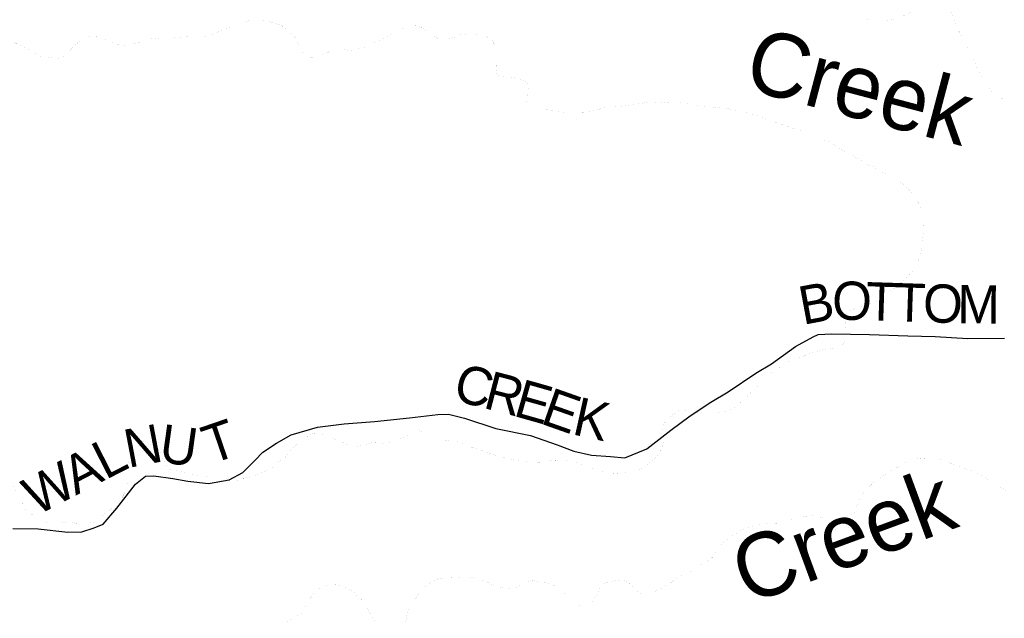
# Model space of a CAD drawing. Header units: feet. Extents: x 2045852 to 2423567, y 671180 to 1091522.
# Tile 50 of 101: x 2203834 to 2211553, y 942484 to 947175. Entities that reach past the tile are written whole.
import ezdxf
from ezdxf.enums import TextEntityAlignment as Align

# ---------------------------------------------------------------- set-up
doc = ezdxf.new("R2010")
doc.units = ezdxf.units.FT
doc.header["$MEASUREMENT"] = 0
doc.linetypes.add('stream', pattern=[1.4, 0.7, -0.1, 0.1, -0.1, 0.1, -0.1, 0.1, -0.1])
for name, color, linetype in [('GM_X_County_Road', 3, 'Continuous'), ('GM_X_County_Road_Text', 3, 'Continuous'), ('GM_X_Major_River', 5, 'stream'), ('GM_X_Major_River_Text', 5, 'Continuous')]:
    doc.layers.add(name, color=color, linetype=linetype)
doc.styles.add('Style-font30', font='font30.shx')
doc.styles.add('Style-font31', font='font31.shx')

msp = doc.modelspace()

# ---------------------------------------------------------------- linework, layer by layer
at = {"layer": 'GM_X_County_Road', "flags": 128}
msp.add_lwpolyline([(2203779.5, 943186.9), (2203980.1, 943184.6), (2204211, 943160.6), (2204321.3, 943161.5), (2204419.4, 943192.5), (2204489.3, 943223.1), (2204596.6, 943348.4), (2204668, 943441.2), (2204741.4, 943536.1), (2204821.1, 943598.9), (2204887.3, 943601.5), (2205035.9, 943578.8), (2205152.5, 943559.7), (2205315.1, 943541.1), (2205477.4, 943568.6), (2205583.2, 943625.6), (2205678.7, 943720.7), (2205740.3, 943787.4), (2205848.1, 943856.5), (2205963.9, 943921.6), (2206168, 943981.6), (2206378.4, 944007.4), (2206615, 944025.6), (2206889.5, 944054), (2207112, 944082), (2207196.2, 944082.7), (2207322.8, 944053.8), (2207568.3, 943971.7), (2207839.5, 943917.9), (2208046.8, 943843.5), (2208179.6, 943794.6), (2208316.3, 943763.7), (2208466.8, 943751), (2208577.2, 943741.9), (2208751.2, 943811.6), (2208938.5, 943957.6), (2209090, 944071.2), (2209253.6, 944178.8), (2209387.3, 944260.2), (2209606.7, 944406.5), (2209728.5, 944479.7), (2209915.9, 944613.6), (2210053.7, 944691), (2210093.6, 944709.4), (2210199.9, 944712.3), (2210496.8, 944708.9), (2210797.8, 944697.5), (2211012.5, 944693.4), (2211267.4, 944677.5), (2211554, 944680)], dxfattribs=at)
at = {"layer": 'GM_X_Major_River', "ltscale": 0.333, "const_width": 0.18, "flags": 128}
for points in [[(2210460.5, 947179.1), (2210472.6, 947177.5), (2210484.7, 947173.8), (2210500.8, 947172.3), (2210512.9, 947170.6), (2210526.9, 947171), (2210545, 947169.5), (2210563, 947170), (2210581.1, 947170.5), (2210603.2, 947169.2), (2210627.2, 947169.8), (2210655.2, 947174.6), (2210685.1, 947179.5), (2210711.1, 947184.2), (2210730.9, 947190.8), (2210752.7, 947199.5), (2210766.6, 947205.9), (2210782.4, 947214.3), (2210796.3, 947220.8), (2210812, 947231.2), (2210825.7, 947243.7), (2210839.3, 947256.1), (2210851.1, 947266.4), (2210864.8, 947276.8), (2210880.6, 947287.3), (2210896.2, 947299.8), (2210913.8, 947316.3), (2210927.5, 947326.7), (2210941.3, 947337.2), (2210951.1, 947345.5), (2210960.9, 947351.8), (2210982.4, 947370.4), (2210992.3, 947376.7), (2211002.1, 947385), (2211015.7, 947399.4), (2211029.3, 947411.8), (2211039.2, 947418.1), (2211055, 947424.6), (2211065.1, 947424.9), (2211075.1, 947425.2), (2211089.7, 947407.5), (2211096, 947397.7), (2211104.3, 947387.9), (2211108.8, 947370), (2211111.1, 947360), (2211113.6, 947342), (2211114, 947330), (2211116.4, 947318.1), (2211118.8, 947304.1), (2211123.3, 947286.2), (2211127.9, 947266.3), (2211132.3, 947252.3), (2211136.8, 947238.4), (2211143.2, 947222.6), (2211147.7, 947206.7), (2211154.3, 947188.8), (2211160.9, 947166.9), (2211167.4, 947151.1), (2211173.9, 947135.2), (2211180.4, 947119.4), (2211210.3, 947058.1), (2211220.9, 947038.3), (2211229.5, 947016.5), (2211238, 947000.7), (2211246.5, 946986.9), (2211252.8, 946975), (2211259.3, 946961.2), (2211265.7, 946947.3), (2211274.1, 946935.5), (2211278.4, 946923.6), (2211284.8, 946911.8), (2211293.2, 946898), (2211299.6, 946884.1), (2211306.1, 946870.3), (2211312.5, 946856.4), (2211318.9, 946842.6), (2211325.3, 946828.7), (2211331.9, 946810.9), (2211340.3, 946797.1), (2211348.8, 946781.3), (2211355.3, 946763.4), (2211363.8, 946747.6), (2211372.3, 946731.8), (2211378.7, 946720), (2211387.1, 946706.2), (2211395.5, 946692.4), (2211403.9, 946680.6), (2211410.2, 946670.7), (2211416.6, 946658.9), (2211429, 946645.2), (2211437.4, 946633.4), (2211445.8, 946621.6), (2211454.1, 946611.8), (2211462.4, 946602), (2211472.7, 946592.3), (2211483.1, 946580.5), (2211493.3, 946574.8), (2211507.6, 946565.2), (2211507.6, 946565.2), (2211540.7, 946554.7)], [(2205160.6, 947042.7), (2205178.7, 947041.2), (2205196.7, 947041.7), (2205216.8, 947042.3), (2205234.8, 947042.8), (2205250.9, 947041.3), (2205263, 947039.6), (2205275, 947039.9), (2205287, 947040.3), (2205303, 947042.8), (2205318.9, 947049.2), (2205338.7, 947055.8), (2205352.5, 947064.2), (2205372.4, 947070.8), (2205388.2, 947079.2), (2205412, 947090), (2205439.8, 947098.8), (2205457.6, 947105.3), (2205467.5, 947109.6), (2205481.5, 947114), (2205495.3, 947120.4), (2205513.1, 947128.9), (2205529, 947135.4), (2205540.9, 947139.7), (2205552.8, 947144.1), (2205570.6, 947152.6), (2205592.5, 947159.2), (2205612.4, 947163.8), (2205630.4, 947166.3), (2205646.4, 947168.8), (2205664.3, 947171.3), (2205680.4, 947169.8), (2205698.5, 947170.3), (2205716.5, 947170.8), (2205742.6, 947169.5), (2205760.7, 947168), (2205774.9, 947164.4), (2205791, 947160.9), (2205807.2, 947157.3), (2205823.4, 947151.8), (2205839.7, 947144.2), (2205857.9, 947138.7), (2205874.1, 947133.2), (2205890.3, 947125.6), (2205904.6, 947118), (2205925, 947106.5), (2205960, 947077.4), (2205970.4, 947063.7), (2205982.8, 947052), (2205991.2, 947040.2), (2205997.5, 947030.4), (2206001.9, 947016.5), (2206008.3, 947002.6), (2206014.7, 946988.8), (2206021.3, 946970.9), (2206031.7, 946957.2), (2206036, 946947.2), (2206046.6, 946929.5), (2206050.9, 946919.6), (2206055.2, 946909.7), (2206069.6, 946896.1), (2206083.9, 946886.4), (2206096.1, 946882.8), (2206106.1, 946883.1), (2206116.2, 946881.3), (2206130.2, 946881.8), (2206140.2, 946882), (2206150.2, 946884.3), (2206164.2, 946886.7), (2206178.2, 946889.1), (2206199.9, 946899.8), (2206213.8, 946906.2), (2206223.7, 946910.5), (2206235.6, 946914.8), (2206247.5, 946919.2), (2206261.4, 946923.6), (2206279.2, 946930.1), (2206297.1, 946936.6), (2206313, 946941.1), (2206325.1, 946941.4), (2206335, 946943.7), (2206349.1, 946942.1), (2206365.2, 946940.6), (2206381.3, 946939), (2206395.4, 946937.4), (2206423.6, 946934.2), (2206435.5, 946936.5), (2206455.5, 946939.1), (2206487.4, 946946), (2206511.3, 946952.7), (2206533.2, 946957.4), (2206551.1, 946963.9), (2206568.9, 946972.4), (2206588.7, 946981), (2206606.5, 946989.5), (2206618.4, 946993.9), (2206628.3, 946998.2), (2206638.1, 947004.4), (2206653.9, 947012.9), (2206675.6, 947025.6), (2206697.3, 947038.2)], [(2203340.4, 947067.2), (2203362.3, 947073.9), (2203390.2, 947078.7), (2203454.2, 947086.5), (2203474.2, 947087.1), (2203490.3, 947085.5), (2203504.4, 947083.9), (2203526.5, 947082.5), (2203542.7, 947079), (2203560.8, 947075.5), (2203581, 947070.1), (2203603.3, 947064.7), (2203623.5, 947057.2), (2203643.8, 947049.8), (2203666.1, 947044.4), (2203686.4, 947034.9), (2203710.7, 947027.6), (2203731, 947020.2), (2203761.4, 947009), (2203781.7, 947001.6), (2203800, 946992.1), (2203822.4, 946980.7), (2203844.7, 946971.3), (2203865.1, 946959.8), (2203885.5, 946948.4), (2203903.9, 946938.9), (2203920.2, 946927.3), (2203938.6, 946917.8), (2203954.9, 946908.2), (2203973.3, 946896.7), (2203997.6, 946889.4), (2204013.8, 946883.8), (2204029.9, 946882.3), (2204044, 946880.7), (2204060.1, 946879.1), (2204076.2, 946877.6), (2204090.3, 946876), (2204108.4, 946874.5), (2204120.5, 946872.8), (2204134.5, 946871.2), (2204146.6, 946871.6), (2204158.6, 946871.9), (2204170.5, 946876.2), (2204182.2, 946888.6), (2204197.9, 946901.1), (2204209.6, 946911.4), (2204219.3, 946921.8), (2204229, 946932.1), (2204242.5, 946952.5), (2204277.7, 946983.6), (2204287.4, 946993.9), (2204297.2, 947002.2), (2204307, 947008.4), (2204316.9, 947014.8), (2204326.7, 947021), (2204338.7, 947023.4), (2204362.5, 947034.1), (2204382.3, 947040.7), (2204398.3, 947043.1), (2204408.3, 947045.4), (2204422.3, 947045.8), (2204436.3, 947046.2), (2204452.5, 947042.7), (2204464.6, 947039), (2204476.8, 947033.3), (2204493.1, 947025.8), (2204505.2, 947022.1), (2204517.4, 947016.4), (2204531.8, 947006.8), (2204550, 947001.3), (2204564.2, 946995.7), (2204576.4, 946990), (2204590.7, 946982.4), (2204608.8, 946978.9), (2204625, 946975.4), (2204639, 946973.8), (2204659, 946976.3), (2204681, 946981), (2204702.9, 946983.6), (2204724.9, 946986.2), (2204752.9, 946991), (2204772.8, 946995.6), (2204788.7, 947000.1), (2204804.6, 947006.5), (2204818.5, 947010.9), (2204828.5, 947013.2), (2204846.3, 947021.8), (2204858.2, 947024.1), (2204878.2, 947026.7), (2204892.2, 947027.1), (2204918.2, 947029.8), (2204942.2, 947032.5), (2204966.2, 947035.2), (2204994.3, 947034), (2205022.4, 947034.8), (2205046.5, 947035.5), (2205104.5, 947039.1), (2205116.6, 947039.5), (2205126.5, 947041.8), (2205144.5, 947044.3), (2205160.6, 947042.7)], [(2206697.3, 947038.2), (2206721.1, 947048.9), (2206744.8, 947059.6), (2206764.6, 947070.2), (2206782.4, 947078.7), (2206794.2, 947085.1), (2206812, 947093.6), (2206833.8, 947104.2), (2206857.7, 947110.9), (2206875.5, 947117.5), (2206889.5, 947121.9), (2206903.4, 947124.3), (2206913.4, 947126.6), (2206923.4, 947126.8), (2206937.4, 947127.2), (2206957.7, 947121.8), (2206973.8, 947118.3), (2206992.2, 947108.8), (2207008.4, 947101.2), (2207022.8, 947089.6), (2207039.1, 947080), (2207053.5, 947070.4), (2207063.7, 947062.7), (2207074, 947052.9), (2207082.3, 947043.1), (2207096.6, 947035.5), (2207108.8, 947031.8), (2207118.9, 947028.1), (2207135.1, 947022.6), (2207151.2, 947021), (2207193.3, 947022.2), (2207209.2, 947026.7), (2207225.1, 947031.2), (2207246.9, 947039.8), (2207268.7, 947048.4), (2207288.6, 947055), (2207300.5, 947059.4), (2207332.5, 947062.3), (2207356.6, 947062.9), (2207384.6, 947063.8), (2207406.7, 947062.4), (2207426.9, 947060.9), (2207444.9, 947059.4), (2207463.1, 947055.9), (2207479.3, 947050.4), (2207495.6, 947042.8), (2207512, 947031.3), (2207530.3, 947021.8), (2207538.6, 947012), (2207544.9, 947002.1), (2207555.6, 946980.4), (2207560.1, 946964.4), (2207562.7, 946944.5), (2207565.3, 946924.5), (2207567.8, 946906.5), (2207568.3, 946890.5), (2207570.8, 946872.5), (2207571.5, 946850.5), (2207571.9, 946836.5), (2207572.2, 946824.4), (2207572.6, 946812.4), (2207571, 946798.3), (2207571.3, 946788.3), (2207569.7, 946774.2), (2207572, 946764.3), (2207574.3, 946754.3), (2207586.7, 946742.6), (2207605, 946733.1), (2207617.1, 946731.5), (2207631.2, 946729.9), (2207647.3, 946728.3), (2207665.4, 946724.8), (2207721.8, 946718.4), (2207737.9, 946714.8), (2207760.2, 946707.5), (2207778.4, 946702), (2207794.6, 946698.4), (2207807, 946686.7), (2207811.3, 946676.8), (2207817.8, 946659), (2207820.2, 946647), (2207824.7, 946631.1), (2207824.9, 946621.1), (2207823.3, 946609), (2207819.7, 946594.8), (2207816, 946582.7), (2207812.3, 946572.6), (2207806.8, 946556.4), (2207805.2, 946542.3), (2207807.5, 946532.3), (2207809.9, 946518.4), (2207812.2, 946508.4), (2207824.7, 946494.7), (2207845, 946483.3), (2207859.3, 946477.7), (2207875.3, 946476.1), (2207895.5, 946472.7), (2207919.6, 946473.4), (2207945.7, 946470.1), (2207969.8, 946468.8), (2207996, 946465.5)], [(2207996, 946465.5), (2208018.2, 946460.1), (2208038.4, 946456.7), (2208060.6, 946453.3), (2208082.7, 946451.9), (2208102.8, 946450.5), (2208124.9, 946449.1), (2208142.9, 946449.6), (2208165, 946448.3), (2208187.1, 946448.9), (2208207.1, 946449.4), (2208235.2, 946450.2), (2208259.2, 946450.9), (2208339.1, 946465.2), (2208369, 946472.1), (2208396.8, 946478.9), (2208426.7, 946485.8), (2208456.7, 946490.6), (2208486.7, 946493.5), (2208514.7, 946496.3), (2208540.7, 946497), (2208580.8, 946500.2), (2208610.8, 946503), (2208642.7, 946507.9), (2208676.6, 946514.9), (2208708.6, 946519.8), (2208738.5, 946524.7), (2208762.5, 946527.4), (2208790.6, 946528.2), (2208816.6, 946528.9), (2208840.7, 946527.6), (2208864.8, 946526.3), (2208897, 946523.2), (2208921.1, 946523.9), (2208947.1, 946524.6), (2208977.2, 946525.4), (2209003.3, 946524.2), (2209029.4, 946522.9), (2209055.5, 946521.7), (2209083.8, 946516.4), (2209112, 946511.2), (2209140.3, 946506), (2209172.5, 946502.9), (2209204.7, 946497.8), (2209249, 946493.1), (2209283.2, 946488), (2209317.4, 946485), (2209355.6, 946482), (2209391.9, 946477.1), (2209422.2, 946469.9), (2209452.5, 946462.8), (2209478.7, 946457.5), (2209509, 946450.3), (2209539.3, 946443.2), (2209565.5, 946437.9), (2209599.9, 946428.8), (2209626.2, 946421.6), (2209652.5, 946412.3), (2209678.9, 946403), (2209707.3, 946391.8), (2209733.7, 946380.5), (2209758.1, 946371.2), (2209784.4, 946361.9), (2209863.5, 946334), (2209891.9, 946322.8), (2209928.2, 946315.8), (2209956.5, 946306.6), (2209982.9, 946297.3), (2210011.3, 946288.1), (2210037.7, 946276.8), (2210064.1, 946265.6), (2210090.5, 946254.3), (2210118.9, 946243), (2210141.2, 946233.7), (2210161.6, 946224.2), (2210182, 946212.8), (2210212.6, 946195.6), (2210235, 946182.2), (2210257.4, 946170.8), (2210279.9, 946157.4), (2210302.4, 946144), (2210326.8, 946130.6), (2210351.2, 946119.3), (2210375.8, 946104), (2210400.2, 946090.6), (2210424.7, 946075.3), (2210453.3, 946060), (2210481.9, 946040.8), (2210516.4, 946027.8), (2210540.9, 946012.4), (2210563.4, 945999), (2210585.8, 945987.6), (2210606.1, 945978.2), (2210624.5, 945966.7), (2210644.9, 945957.2), (2210663.3, 945945.7), (2210681.6, 945934.2), (2210700, 945922.7), (2210718.4, 945911.2), (2210743, 945895.8), (2210759.3, 945884.2)], [(2211540.7, 946554.7), (2211584.2, 946533.8), (2211594.4, 946521.9), (2211608.7, 946504), (2211620.9, 946488.1), (2211631.2, 946474.2), (2211639.3, 946462.2), (2211645.5, 946452.3), (2211651.7, 946438.3), (2211657.9, 946426.3), (2211666.1, 946412.4), (2211674.3, 946398.4), (2211680.5, 946382.5), (2211684.8, 946366.5), (2211687, 946344.4), (2211687.3, 946324.4), (2211687.5, 946308.3), (2211689.7, 946292.3), (2211692, 946276.3), (2211696.3, 946252.3), (2211702.6, 946232.3), (2211708.9, 946210.3), (2211717.2, 946188.3), (2211727.6, 946164.4), (2211741.9, 946144.5), (2211754.1, 946126.6), (2211764.3, 946116.7), (2211790.9, 946074.9), (2211799.2, 946058.9), (2211811.5, 946041), (2211821.7, 946027.1), (2211829.9, 946015.2), (2211836, 946003.2), (2211842.2, 945991.2), (2211848.5, 945971.3), (2211858.8, 945953.3), (2211867.1, 945933.4), (2211875.4, 945913.4), (2211881.6, 945895.4), (2211887.9, 945877.4), (2211896.1, 945861.5), (2211904.3, 945849.6), (2211910.4, 945839.6), (2211916.6, 945829.7), (2211928.8, 945813.8), (2211939.1, 945799.8), (2211945.2, 945789.9), (2211951.4, 945777.9), (2211961.6, 945766), (2211969.8, 945754.1), (2211984.1, 945734.2), (2211994.3, 945716.2), (2212004.6, 945700.3), (2212012.8, 945684.4), (2212019.1, 945666.4), (2212025.3, 945650.4), (2212029.5, 945636.4), (2212033.7, 945626.5), (2212035.8, 945614.4), (2212040.1, 945594.4), (2212046.4, 945576.5), (2212052.6, 945560.5), (2212054.7, 945550.5), (2212058.9, 945536.5), (2212063.1, 945522.5), (2212065.3, 945512.5), (2212067.5, 945492.5), (2212069.9, 945464.4), (2212074.3, 945432.4), (2212076.6, 945412.3), (2212085.5, 945346.2), (2212087.8, 945328.2), (2212090, 945308.2), (2212092.3, 945288.1), (2212092.6, 945266.1), (2212093, 945234), (2212093.4, 945205.9), (2212091.9, 945165.8), (2212092.3, 945133.7), (2212092.6, 945113.6), (2212092.8, 945095.6), (2212093.1, 945077.5), (2212095.3, 945061.5), (2212099.6, 945043.5), (2212103.8, 945025.5), (2212108.1, 945007.5), (2212112.2, 944993.5), (2212116.5, 944977.5), (2212120.7, 944961.5), (2212129.1, 944935.5), (2212145.5, 944903.6), (2212151.7, 944893.7), (2212157.8, 944883.7), (2212166, 944873.8), (2212180.2, 944859.9), (2212196.5, 944846), (2212208.6, 944840.2), (2212216.7, 944830.2), (2212232.9, 944824.4), (2212247, 944816.6), (2212261.1, 944814.7)], [(2210759.3, 945884.2), (2210773.7, 945872.6), (2210788.2, 945859), (2210804.6, 945845.4), (2210819.1, 945829.8), (2210833.7, 945812.2), (2210846.2, 945796.5), (2210858.7, 945780.8), (2210869.2, 945765), (2210877.7, 945749.3), (2210886.2, 945731.4), (2210894.5, 945721.7), (2210896.9, 945709.7), (2210906, 945671.9), (2210908.5, 945655.9), (2210910.9, 945641.9), (2210913.4, 945625.9), (2210913.7, 945613.9), (2210916.1, 945602), (2210916.4, 945589.9), (2210917, 945571.9), (2210917.4, 945557.9), (2210917.9, 945541.9), (2210918.2, 945529.8), (2210918.7, 945513.8), (2210917.1, 945499.7), (2210915.6, 945481.6), (2210914.1, 945465.5), (2210912.5, 945451.5), (2210910.9, 945437.4), (2210911.3, 945425.4), (2210909.6, 945413.3), (2210908, 945399.2), (2210904.5, 945381.1), (2210901.1, 945360.9), (2210895.7, 945340.7), (2210890.3, 945320.5), (2210884.8, 945302.3), (2210879.2, 945288.1), (2210873.6, 945273.9), (2210869.9, 945261.8), (2210862.3, 945247.5), (2210854.7, 945233.3), (2210843.2, 945214.9), (2210833.6, 945202.6), (2210823.9, 945190.3), (2210812.2, 945177.9), (2210800.5, 945165.6), (2210786.8, 945155.1), (2210775.1, 945142.8), (2210761.4, 945132.4), (2210751.7, 945122.1), (2210736.1, 945107.6), (2210716.4, 945093), (2210696.9, 945074.4), (2210675.3, 945059.7), (2210659.5, 945049.3), (2210647.8, 945038.9), (2210636, 945030.5), (2210626.2, 945022.2), (2210614.4, 945013.9), (2210604.6, 945005.6), (2210592.9, 944997.2), (2210561.3, 944978.3), (2210549.5, 944969.9), (2210535.7, 944963.5), (2210517.9, 944955), (2210502, 944950.5), (2210488.1, 944944.1), (2210470.2, 944939.6), (2210458.3, 944935.3), (2210442.4, 944930.8), (2210424.5, 944924.3), (2210406.6, 944917.8), (2210390.7, 944913.3), (2210380.8, 944909), (2210370.8, 944906.7), (2210358.9, 944902.4), (2210347.1, 944896), (2210335.2, 944889.7), (2210323.5, 944881.3), (2210315.8, 944867.1), (2210310.2, 944854.9), (2210308.5, 944842.8), (2210304.9, 944828.7), (2210305.5, 944808.6), (2210305.8, 944798.6), (2210306.2, 944786.6), (2210306.5, 944774.6), (2210308.8, 944764.6), (2210311.2, 944750.6), (2210311.6, 944738.6), (2210312, 944724.6), (2210310.4, 944712.5), (2210310.8, 944698.5), (2210309.1, 944686.4), (2210305.5, 944672.3), (2210303.9, 944660.2), (2210302.2, 944650.1), (2210290.6, 944633.7), (2210243.1, 944612.3)], [(2210243.1, 944612.3), (2210229.2, 944605.9), (2210217.3, 944603.6), (2210207.3, 944601.3), (2210195.3, 944598.9), (2210177.4, 944596.4), (2210155.4, 944593.8), (2210129.4, 944591.1), (2210109.5, 944586.5), (2210089.6, 944577.9), (2210067.8, 944571.3), (2210048, 944562.7), (2210026.1, 944556), (2210010.2, 944551.6), (2209994.3, 944545.1), (2209982.5, 944538.8), (2209966.6, 944534.3), (2209948.7, 944525.8), (2209921, 944515), (2209899.1, 944508.3), (2209881.3, 944501.8), (2209865.4, 944495.3), (2209851.5, 944490.9), (2209839.6, 944484.6), (2209827.8, 944478.2), (2209810, 944467.7), (2209800.3, 944459.4), (2209790.5, 944449.1), (2209776.8, 944438.7), (2209759.1, 944428.2), (2209743.3, 944417.7), (2209727.6, 944405.2), (2209708.1, 944386.6), (2209688.6, 944368), (2209671, 944353.5), (2209657.2, 944343.1), (2209647.5, 944332.8), (2209635.9, 944318.4), (2209622.2, 944306), (2209610.6, 944291.6), (2209591.2, 944271), (2209577.4, 944260.6), (2209567.6, 944252.3), (2209552, 944237.8), (2209540.3, 944227.4), (2209528.6, 944217.1), (2209516.9, 944204.7), (2209507, 944198.4), (2209493.4, 944184), (2209481.7, 944171.6), (2209471.9, 944165.3), (2209458.2, 944154.9), (2209442.5, 944140.4), (2209428.7, 944132), (2209413, 944121.6), (2209397.1, 944117.1), (2209385.2, 944112.8), (2209371.3, 944108.3), (2209351.3, 944103.8), (2209327.3, 944101.1), (2209303.4, 944098.4), (2209277.4, 944095.7), (2209259.3, 944095.1), (2209239.3, 944094.6), (2209217.2, 944095.9), (2209183, 944097), (2209162.9, 944098.4), (2209144.8, 944099.9), (2209132.7, 944101.6), (2209116.7, 944101.1), (2209098.7, 944100.6), (2209084.6, 944102.2), (2209074.6, 944101.9), (2209068.3, 944111.8), (2209024, 944114.5), (2208982, 944111.3), (2208974.5, 944095.1), (2208956.8, 944080.5), (2208943.2, 944068.1), (2208929.6, 944051.7), (2208915.9, 944039.3), (2208904.2, 944026.9), (2208894.5, 944018.6), (2208884.7, 944008.3), (2208873, 943997.9), (2208869.6, 943975.8), (2208869.9, 943965.8), (2208874.4, 943949.9), (2208878.8, 943938), (2208883.3, 943920), (2208887.7, 943908.1), (2208888.2, 943892.1), (2208886.5, 943882), (2208882.8, 943867.9), (2208881.2, 943855.8), (2208875.5, 943843.6), (2208870, 943827.4), (2208864.3, 943815.2), (2208858.7, 943803), (2208849.2, 943784.7), (2208841.5, 943772.5)], [(2204217.2, 943240.1), (2204187.2, 943237.3), (2204171.2, 943236.8), (2204161.3, 943232.5), (2204135.4, 943225.8), (2204109.4, 943223), (2204097.4, 943222.7), (2204087.4, 943222.4), (2204075.3, 943224.1), (2204059.1, 943229.6), (2204048.9, 943235.4), (2204034.6, 943243), (2204018.3, 943252.5), (2204000, 943262), (2203983.6, 943271.6), (2203967.4, 943279.2), (2203951, 943288.7), (2203930.7, 943298.2), (2203910.3, 943309.6), (2203894, 943319.2), (2203879.5, 943334.8), (2203871.1, 943346.6), (2203864.8, 943356.5), (2203862.5, 943366.4), (2203856, 943382.3), (2203847.5, 943398.1), (2203841.1, 943409.9), (2203834.7, 943423.8), (2203826.1, 943443.6), (2203815.4, 943465.3), (2203804.9, 943481.1), (2203798.5, 943494.9), (2203790, 943512.8), (2203781.7, 943522.5), (2203775.3, 943534.4), (2203766.9, 943546.2), (2203758.6, 943556), (2203752.3, 943565.8), (2203739.9, 943579.5), (2203727.5, 943589.2), (2203717.3, 943596.9), (2203706.9, 943608.7), (2203676.3, 943627.8), (2203664, 943635.5), (2203647.8, 943641.1), (2203633.5, 943648.7), (2203619.4, 943652.3), (2203609.3, 943654), (2203591.1, 943657.5), (2203581.1, 943659.2), (2203566.9, 943662.8), (2203554.8, 943666.5), (2203542.6, 943672.2), (2203532.2, 943681.9), (2203519.9, 943693.6), (2203505.5, 943705.2), (2203481, 943718.5), (2203462.7, 943728), (2203444.3, 943737.5), (2203427.9, 943751.1), (2203407.4, 943764.6), (2203387, 943778), (2203364.5, 943791.4), (2203341.9, 943808.8), (2203317.4, 943826.2), (2203290.8, 943843.5), (2203262.2, 943860.7), (2203239.5, 943880.1), (2203211, 943897.4), (2203192.5, 943912.9), (2203173.9, 943930.4), (2203157.3, 943950), (2203138.6, 943969.5), (2203120.1, 943985), (2203101.7, 943998.5), (2203085.2, 944014.1), (2203066.7, 944027.6), (2203050.3, 944041.2), (2203029.8, 944054.7), (2203005.3, 944068), (2202989, 944077.5), (2202974.7, 944087.2), (2202960.3, 944098.8), (2202947.9, 944110.5), (2202935.5, 944124.2), (2202921, 944139.8), (2202904.5, 944155.4), (2202890, 944169), (2202877.7, 944180.7), (2202867.3, 944192.4), (2202858.8, 944206.2), (2202823.8, 944239.3), (2202813.3, 944253), (2202801, 944264.7), (2202790.6, 944276.4), (2202782.3, 944286.2), (2202774, 944296), (2202763.6, 944305.8), (2202753.3, 944315.5), (2202741.1, 944323.2), (2202724.7, 944332.7)], [(2205368.3, 943593.7), (2205346.3, 943593), (2205326.2, 943594.5), (2205314.1, 943596.1), (2205304, 943597.8), (2205291.9, 943599.5), (2205279.9, 943599.2), (2205259.8, 943600.6), (2205245.7, 943602.2), (2205229.6, 943605.8), (2205207.5, 943607.1), (2205193.3, 943610.7), (2205173.1, 943616.2), (2205150.9, 943621.6), (2205126.6, 943626.9), (2205102.4, 943632.2), (2205082.2, 943637.7), (2205058, 943641), (2205033.9, 943644.3), (2205013.7, 943647.8), (2205003.6, 943651.5), (2204991.1, 943665.2), (2204986.8, 943675.1), (2204982.5, 943687), (2204974, 943702.8), (2204963.4, 943722.5), (2204952.8, 943740.3), (2204946.4, 943752.1), (2204942, 943766), (2204937.7, 943777.9), (2204933.3, 943789.8), (2204924.9, 943803.7), (2204912.4, 943819.3), (2204885.7, 943840.6), (2204871.5, 943844.2), (2204855.4, 943847.8), (2204841.2, 943851.4), (2204827.1, 943855), (2204816.9, 943860.7), (2204798.5, 943872.2), (2204786.3, 943877.9), (2204776, 943885.6), (2204761.7, 943893.2), (2204751.6, 943897), (2204739.5, 943900.6), (2204727.3, 943904.3), (2204717.2, 943906), (2204705.6, 943893.7), (2204706.1, 943875.6), (2204704.4, 943865.6), (2204700.9, 943847.4), (2204697.3, 943835.3), (2204695.7, 943819.2), (2204696.1, 943807.2), (2204694.5, 943791.1), (2204695.1, 943771), (2204693.8, 943749), (2204690.8, 943714.8), (2204689.4, 943692.7), (2204687.9, 943674.6), (2204686.4, 943658.5), (2204684.9, 943642.4), (2204685.3, 943628.4), (2204685.8, 943610.4), (2204686.5, 943588.3), (2204685, 943568.2), (2204683.6, 943550.2), (2204682, 943536.1), (2204680.3, 943524), (2204676.7, 943511.9), (2204671.1, 943497.7), (2204665.3, 943487.5), (2204659.7, 943475.3), (2204654.1, 943461.1), (2204638.9, 943430.6), (2204633.2, 943420.4), (2204625.5, 943410.1), (2204608.1, 943387.6), (2204594.4, 943377.2), (2204578.7, 943364.7), (2204563, 943352.2), (2204549.3, 943341.8), (2204535.5, 943331.4), (2204521.8, 943321), (2204511.9, 943314.7), (2204502.1, 943308.4), (2204492.4, 943298.1), (2204480.6, 943287.7), (2204469.1, 943271.3), (2204453.3, 943260.9), (2204443.7, 943248.6), (2204431.9, 943240.2), (2204411.9, 943237.6), (2204385.9, 943234.9), (2204357.8, 943234.1), (2204329.8, 943231.3), (2204293.8, 943230.3), (2204277.7, 943229.8), (2204263.6, 943231.4), (2204251.4, 943237.1), (2204217.2, 943240.1)], [(2207074.5, 943900.8), (2207060.2, 943908.4), (2207043.9, 943915.9), (2207029.7, 943921.5), (2207011.2, 943937.1), (2206994.8, 943948.6), (2206974.6, 943954.1), (2206958.5, 943957.6), (2206936.4, 943957), (2206924.4, 943956.7), (2206910.5, 943950.3), (2206900.7, 943944), (2206885, 943931.5), (2206875.3, 943919.2), (2206863.5, 943910.8), (2206853.7, 943904.5), (2206839.8, 943898.1), (2206824, 943891.7), (2206806.1, 943887.1), (2206786.2, 943880.5), (2206762.4, 943871.9), (2206736.6, 943863.1), (2206710.6, 943858.3), (2206690.6, 943855.8), (2206674.5, 943857.3), (2206658.5, 943856.9), (2206644.4, 943860.5), (2206626.3, 943862), (2206610.2, 943861.5), (2206592.2, 943859), (2206578.3, 943856.6), (2206534.5, 943843.3), (2206520.6, 943838.9), (2206498.7, 943834.3), (2206484.7, 943833.9), (2206466.7, 943831.4), (2206448.6, 943830.9), (2206434.6, 943832.5), (2206418.4, 943836), (2206406.3, 943839.7), (2206396.1, 943845.4), (2206383.8, 943853.1), (2206367.5, 943860.7), (2206353.3, 943868.3), (2206338.9, 943877.9), (2206316.7, 943883.3), (2206302.4, 943890.9), (2206286.2, 943898.4), (2206270, 943904), (2206253.7, 943911.5), (2206237.5, 943917.1), (2206221.3, 943922.7), (2206209.1, 943926.3), (2206197, 943930), (2206184.9, 943931.7), (2206174.8, 943933.4), (2206154.8, 943932.8), (2206140.7, 943932.4), (2206126.8, 943928), (2206109.1, 943917.5), (2206089.3, 943906.9), (2206073.5, 943900.4), (2206063.6, 943896.1), (2206046, 943879.6), (2206034.3, 943867.2), (2206018.8, 943850.7), (2206001, 943840.2), (2205989.4, 943827.9), (2205979.6, 943819.5), (2205969.9, 943807.2), (2205960.2, 943796.9), (2205948.6, 943782.6), (2205931.1, 943762), (2205909.7, 943741.4), (2205892, 943728.8), (2205878.2, 943720.4), (2205852.7, 943699.6), (2205835, 943687.1), (2205813.5, 943668.5), (2205787.9, 943653.7), (2205770, 943647.2), (2205760.1, 943640.9), (2205744.4, 943630.4), (2205724.6, 943621.8), (2205702.8, 943611.2), (2205681, 943602.5), (2205667.1, 943600.1), (2205641.2, 943591.4), (2205609.3, 943584.4), (2205591.4, 943579.9), (2205579.4, 943579.6), (2205557.6, 943568.9), (2205533.8, 943560.2), (2205507.9, 943555.5), (2205495.9, 943555.2), (2205444.7, 943587.8), (2205434.7, 943589.5), (2205420.5, 943593.1), (2205408.4, 943594.8), (2205388.4, 943594.2), (2205368.3, 943593.7)], [(2208841.5, 943772.5), (2208833.8, 943762.2), (2208818.3, 943743.7), (2208810.6, 943733.5), (2208800.8, 943725.2), (2208791, 943716.9), (2208737.9, 943679.3), (2208720.2, 943668.8), (2208706.5, 943658.3), (2208692.7, 943649.9), (2208680.8, 943645.6), (2208658.9, 943636.9), (2208633.1, 943630.2), (2208611.1, 943627.6), (2208601.1, 943627.3), (2208587.1, 943624.9), (2208573.1, 943622.5), (2208553.1, 943621.9), (2208537.1, 943619.4), (2208525.1, 943619.1), (2208515.1, 943618.8), (2208501, 943618.4), (2208478.9, 943619.8), (2208466.9, 943619.5), (2208452.8, 943621.1), (2208422.4, 943630.2), (2208402.2, 943635.7), (2208380.1, 943637.1), (2208370, 943640.8), (2208359.9, 943642.5), (2208349.8, 943646.2), (2208337.6, 943649.9), (2208325.4, 943655.5), (2208307.2, 943661), (2208291, 943666.6), (2208274.8, 943672.2), (2208260.6, 943675.8), (2208250.4, 943681.5), (2208234.2, 943689), (2208219.9, 943694.7), (2208203.7, 943702.2), (2208185.5, 943707.7), (2208143, 943718.5), (2208128.9, 943720.2), (2208112.8, 943721.7), (2208094.7, 943723.2), (2208074.7, 943722.6), (2208054.6, 943724.1), (2208024.5, 943723.2), (2208004.5, 943720.6), (2207982.5, 943718), (2207964.6, 943713.5), (2207942.6, 943710.9), (2207924.7, 943708.3), (2207912.6, 943708), (2207898.6, 943707.6), (2207884.5, 943709.2), (2207868.4, 943710.8), (2207846.3, 943714.1), (2207814.1, 943715.2), (2207792, 943716.6), (2207769.9, 943718), (2207755.8, 943719.6), (2207741.7, 943721.2), (2207727.6, 943722.8), (2207715.6, 943724.5), (2207699.4, 943728), (2207685.3, 943729.6), (2207671.2, 943731.2), (2207657.1, 943734.8), (2207640.9, 943740.4), (2207618.6, 943745.8), (2207600.5, 943749.3), (2207586.3, 943754.9), (2207572.1, 943758.5), (2207555.9, 943764), (2207537.7, 943769.5), (2207519.5, 943775), (2207497.2, 943784.4), (2207470.8, 943793.7), (2207444.4, 943803), (2207422.2, 943810.4), (2207397.9, 943817.7), (2207385.7, 943821.4), (2207369.5, 943826.9), (2207353.3, 943832.5), (2207337, 943840), (2207320.7, 943849.6), (2207302.4, 943857.1), (2207282.2, 943862.5), (2207265.9, 943870.1), (2207251.8, 943873.7), (2207199.4, 943880.3), (2207179.5, 943877.7), (2207159.4, 943877.1), (2207145.4, 943876.7), (2207135.3, 943878.4), (2207125.2, 943880.2), (2207115.1, 943881.9), (2207100.9, 943889.5), (2207074.5, 943900.8)], [(2210815.1, 943716.2), (2210831, 943720.7), (2210844.9, 943725.1), (2210858.8, 943729.5), (2210874.7, 943733.9), (2210890.7, 943736.4), (2210908.8, 943736.9), (2210924.7, 943739.4), (2210981, 943737), (2211001.1, 943735.5), (2211025.3, 943730.2), (2211049.5, 943726.9), (2211073.7, 943721.5), (2211096, 943712.2), (2211120.4, 943702.8), (2211148.7, 943693.6), (2211169, 943686.2), (2211191.3, 943678.8), (2211211.6, 943671.3), (2211225.9, 943661.7), (2211252.2, 943654.4), (2211270.4, 943648.9), (2211288.6, 943643.4), (2211304.9, 943635.9), (2211323.2, 943628.4), (2211335.4, 943622.7), (2211347.6, 943617), (2211361.8, 943611.4), (2211374, 943603.7), (2211384.2, 943598), (2211394.4, 943592.3), (2211412.8, 943580.8), (2211429.2, 943569.2), (2211447.6, 943559.7), (2211465.9, 943550.2), (2211480.1, 943544.6), (2211566.2, 943483.4)], [(2209047.7, 942831.8), (2209079.4, 942846.8), (2209107, 942863.6), (2209136.5, 942882.5), (2209166.1, 942897.4), (2209193.8, 942912.2), (2209225.3, 942931.2), (2209241.1, 942941.6), (2209250.9, 942947.9), (2209264.5, 942962.3), (2209278.2, 942974.8), (2209283.9, 942984.9), (2209305, 943017.6), (2209314.8, 943027.9), (2209322.4, 943040.2), (2209334, 943056.5), (2209345.6, 943070.9), (2209359.3, 943081.3), (2209374.9, 943097.8), (2209396.5, 943114.5), (2209420.1, 943129.2), (2209441.7, 943145.8), (2209463.4, 943158.5), (2209481.2, 943167), (2209506.9, 943177.8), (2209530.8, 943186.5), (2209556.6, 943195.2), (2209586.5, 943202.1), (2209612.3, 943210.8), (2209634.2, 943217.5), (2209654.1, 943220), (2209670.1, 943222.5), (2209690.1, 943225.1), (2209714.2, 943225.8), (2209738.2, 943228.4), (2209764.3, 943227.2), (2209794.3, 943228), (2209810.3, 943230.5), (2209828.3, 943233), (2209844.1, 943239.5), (2209862, 943246), (2209879.9, 943252.5), (2209899.7, 943261.1), (2209919.5, 943267.7), (2209941.4, 943274.3), (2209961.3, 943278.9), (2209975.4, 943279.3), (2209991.3, 943281.8), (2210003.3, 943284.1), (2210019.2, 943288.6), (2210033.2, 943291), (2210043.2, 943293.2), (2210057.3, 943291.7), (2210069.3, 943290), (2210085.5, 943284.4), (2210101.7, 943280.9), (2210119.9, 943275.4), (2210136.1, 943269.8), (2210150.3, 943264.2), (2210160.7, 943254.5), (2210175, 943244.9), (2210201.9, 943215.5), (2210210.2, 943205.8), (2210220.7, 943190), (2210235.2, 943174.4), (2210251.7, 943160.8), (2210270, 943151.3), (2210288.2, 943145.8), (2210298.4, 943142.1), (2210308.3, 943146.4), (2210317.9, 943160.7), (2210325.4, 943176.9), (2210333, 943191.2), (2210338.6, 943207.4), (2210344.1, 943223.6), (2210351.5, 943245.9), (2210360.9, 943266.2), (2210368.3, 943288.4), (2210377.8, 943306.8), (2210385.3, 943325), (2210388.9, 943339.2), (2210394.3, 943359.4), (2210403.7, 943381.7), (2210413, 943404), (2210422.6, 943420.3), (2210430.2, 943434.6), (2210439.7, 943450.9), (2210455.2, 943471.4), (2210464.8, 943483.7), (2210480.4, 943500.2), (2210499.9, 943520.8), (2210521.3, 943541.4), (2210542.9, 943558.1), (2210568.5, 943574.9), (2210598, 943595.8), (2210633.4, 943616.8), (2210668.9, 943639.9), (2210710.3, 943663.1), (2210751.6, 943690.3), (2210793.3, 943707.6), (2210815.1, 943716.2)], [(2207095.2, 942784.4), (2207109.1, 942790.8), (2207137, 942797.7), (2207177, 942802.8), (2207199, 942803.4), (2207239.1, 942804.6), (2207257.1, 942805.1), (2207273.2, 942805.5), (2207293.1, 942808.1), (2207313.1, 942810.7), (2207337.2, 942811.4), (2207359.3, 942808), (2207381.5, 942804.6), (2207403.7, 942799.2), (2207424, 942791.8), (2207438.2, 942788.2), (2207454.3, 942784.6), (2207468.5, 942781), (2207515.3, 942758.3), (2207537.6, 942748.9), (2207547.8, 942743.2), (2207566.1, 942735.7), (2207584.3, 942730.2), (2207604.5, 942724.7), (2207630.7, 942721.4), (2207658.9, 942716.2), (2207683, 942714.9), (2207703, 942717.5), (2207718.9, 942723.9), (2207738.7, 942732.5), (2207762.5, 942743.2), (2207788.2, 942754), (2207806, 942764.5), (2207823.8, 942773), (2207845.7, 942777.7), (2207869.7, 942778.4), (2207895.9, 942775.1), (2207924.2, 942769.9), (2207950.4, 942764.6), (2207976.7, 942757.3), (2208001, 942750), (2208019.2, 942742.5), (2208035.5, 942734.9), (2208047.8, 942727.3), (2208062.2, 942715.7), (2208078.6, 942704.1), (2208093, 942690.4), (2208109.5, 942674.9), (2208128.1, 942657.4), (2208144.5, 942643.8), (2208161.1, 942626.2), (2208181.6, 942610.8), (2208202, 942597.3), (2208218.4, 942587.7), (2208234.5, 942584.2), (2208246.7, 942580.5), (2208260.8, 942576.9), (2208274.8, 942577.3), (2208288.9, 942577.7), (2208300.9, 942578), (2208314.7, 942586.5), (2208324.2, 942604.8), (2208329.8, 942619), (2208339.3, 942637.3), (2208344.9, 942651.5), (2208356.4, 942669.9), (2208386.9, 942722.9), (2208396.6, 942735.2), (2208404.3, 942745.4), (2208414, 942755.7), (2208425.9, 942762.1), (2208439.8, 942766.5), (2208457.7, 942773), (2208487.7, 942775.8), (2208509.7, 942778.5), (2208531.6, 942781.1), (2208549.7, 942781.6), (2208563.7, 942782), (2208577.8, 942780.4), (2208590, 942774.8), (2208602.3, 942767.1), (2208614.6, 942757.4), (2208631.1, 942741.8), (2208647.5, 942728.3), (2208666.2, 942708.7), (2208682.6, 942695.2), (2208694.9, 942685.5), (2208705.2, 942677.8), (2208719.5, 942670.1), (2208731.5, 942668.5), (2208745.6, 942668.9), (2208761.6, 942669.3), (2208779.5, 942673.8), (2208799.3, 942682.4), (2208822.9, 942699.1), (2208864.5, 942718.4), (2208899.9, 942741.4), (2208937.4, 942764.5), (2208974.7, 942789.7), (2209012.2, 942812.8), (2209047.7, 942831.8)], [(2205903.6, 942443.8), (2205913.5, 942450.1), (2205929.2, 942460.6), (2205947, 942471.1), (2205964.8, 942477.6), (2205974.7, 942483.9), (2205988.5, 942492.3), (2206004.2, 942502.8), (2206023.9, 942515.4), (2206043.7, 942526), (2206057.3, 942540.4), (2206066.8, 942556.7), (2206074.5, 942569), (2206080.1, 942583.2), (2206087.8, 942595.4), (2206093.4, 942607.6), (2206099, 942621.8), (2206106.7, 942634), (2206114.3, 942646.3), (2206129.7, 942668.8), (2206147.2, 942689.3), (2206164.9, 942701.9), (2206176.7, 942708.2), (2206186.4, 942720.5), (2206204.1, 942731.1), (2206218, 942737.5), (2206227.9, 942741.8), (2206265.8, 942748.9), (2206285.9, 942747.4), (2206316, 942746.3), (2206332.1, 942744.7), (2206346.2, 942743.1), (2206368.5, 942735.7), (2206388.8, 942728.3), (2206409.1, 942718.8), (2206429.4, 942709.4), (2206443.8, 942697.8), (2206458.2, 942688.1), (2206468.5, 942676.4), (2206483.1, 942658.8), (2206507.8, 942637.4), (2206520.2, 942625.7), (2206530.6, 942612), (2206539, 942598.2), (2206547.6, 942580.4), (2206560.1, 942562.7), (2206570.7, 942545), (2206581.4, 942523.2), (2206596.2, 942495.5), (2206611.1, 942467.9), (2206625.7, 942446.3), (2206634.4, 942424.4), (2206644.9, 942408.7), (2206651.4, 942392.8), (2206657.8, 942379), (2206662.1, 942369.1), (2206668.4, 942359.2), (2206674.8, 942347.4), (2206683.2, 942335.6), (2206691.5, 942323.8), (2206699.9, 942312), (2206710.2, 942304.3), (2206720.3, 942300.5), (2206736.6, 942293), (2206748.5, 942295.3), (2206758.5, 942297.6), (2206770.4, 942302), (2206782.3, 942306.3), (2206796, 942318.8), (2206807.6, 942333.1), (2206817.2, 942347.4), (2206826.8, 942363.7), (2206834.5, 942374), (2206838.2, 942384.1), (2206843.9, 942396.3), (2206847.6, 942406.4), (2206855, 942426.7), (2206858.5, 942444.8), (2206863.8, 942469.1), (2206867, 942495.2), (2206874.3, 942521.5), (2206879.7, 942541.7), (2206885.4, 942553.9), (2206893, 942568.1), (2206902.5, 942584.5), (2206914, 942604.8), (2206927.4, 942625.3), (2206939, 942641.6), (2206946.7, 942651.9), (2206954.2, 942668.1), (2206965.8, 942684.5), (2206977.4, 942698.9), (2206987.1, 942709.2), (2206996.8, 942719.5), (2207008.6, 942727.8), (2207018.4, 942736.1), (2207032.2, 942744.6), (2207047.9, 942757), (2207067.7, 942767.6), (2207085.4, 942778.2), (2207095.2, 942784.4)]]:
    msp.add_lwpolyline(points, dxfattribs=at)

# ---------------------------------------------------------------- texts
at = {"layer": 'GM_X_County_Road_Text', "style": 'Style-font30'}
for s, rotation, p in [('O', 358.46985, (2210199.9, 944827)), ('B', 10.55899, (2209974.4, 944783.2)), ('T', 358.13111, (2210463.4, 944820)), ('T', 358.12683, (2210687.6, 944812.7)), ('O', 358.19097, (2210912.3, 944805.4)), ('M', 359.44732, (2211183.3, 944796.9)), ('C', 345.50655, (2207220.8, 944196.6)), ('R', 345.44973, (2207459.2, 944135)), ('E', 344.14761, (2207696, 944073.5)), ('E', 340.57162, (2207907.2, 944013.7)), ('K', 347.50474, (2208156.9, 943928.2)), ('T', 18.95406, (2205332.2, 943689.3)), ('N', 10.79912, (2204685.6, 943662.2)), ('U', 352.08472, (2204919.2, 943711)), ('L', 27.10744, (2204507.1, 943567.2)), ('A', 27.55885, (2204273.7, 943445.4)), ('W', 27.56358, (2203965.5, 943284.5))]:
    msp.add_text(s, height=300, rotation=rotation, dxfattribs=at).set_placement(p)
at = {"layer": 'GM_X_Major_River_Text', "style": 'Style-font31'}
for height, rotation, p in [(500.07, 345.23703, (2210358.1, 946411.6)), (500.08, 20.23689, (2210375.3, 942897.1))]:
    msp.add_text('Creek', height=height, rotation=rotation, dxfattribs=at).set_placement(p, align=Align.CENTER)

doc.saveas('drawing.dxf')
